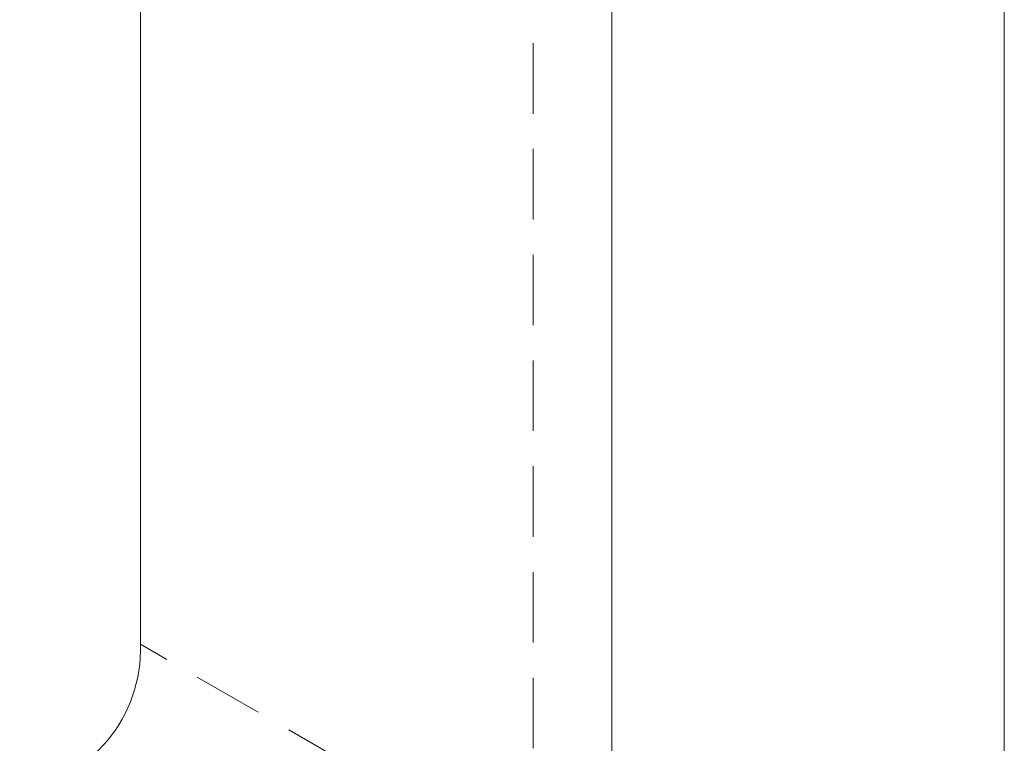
# Model space of a CAD drawing. Header units: millimetres. Extents: x 15 to 428, y 5 to 292.
# Tile 96 of 150: x 259 to 277, y 136 to 149. Entities that reach past the tile are written whole.
import ezdxf

# ---------------------------------------------------------------- set-up
doc = ezdxf.new("R2010")
doc.units = ezdxf.units.MM
doc.linetypes.add('HIDDEN', pattern=[1.905, 1.27, -0.635])

msp = doc.modelspace()

# ---------------------------------------------------------------- linework, layer by layer
at = {"color": 7, "linetype": 'Continuous', "lineweight": 15}
for p, q in [((269.802, 125.167), (269.802, 165.994)), ((276.873, 121.085), (276.873, 161.912)), ((261.317, 154.971), (261.317, 138.158))]:
    msp.add_line(p, q, dxfattribs=at)
at = {"color": 7, "linetype": 'HIDDEN', "lineweight": 0}
for p, q in [((268.388, 150.889), (268.388, 134.076)), ((268.388, 134.076), (261.317, 138.158))]:
    msp.add_line(p, q, dxfattribs=at)
at = {"color": 7, "linetype": 'Continuous', "lineweight": 15}
msp.add_arc((258.735, 138.077), 2.583, 279.0507, 1.7951, dxfattribs=at)

doc.saveas('drawing.dxf')
